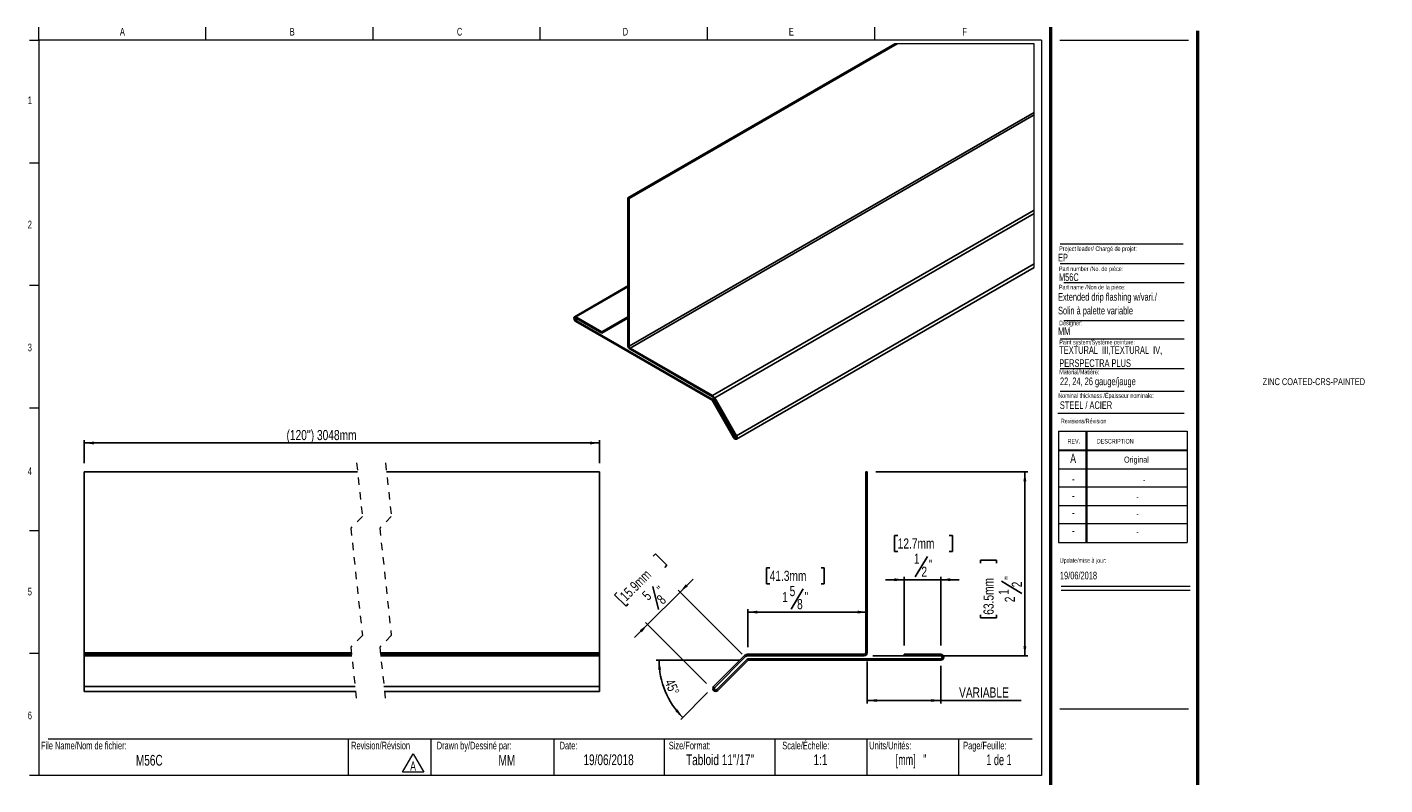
# Model space of a CAD drawing. Header units: inches. Extents: x 0.5 to 18.9, y 0.4 to 10.7.
import ezdxf

# ---------------------------------------------------------------- set-up
doc = ezdxf.new("R2010")
doc.units = ezdxf.units.IN
doc.header["$MEASUREMENT"] = 0
doc.linetypes.add('HIDDEN', pattern=[0.075, 0.05, -0.025])
doc.layers.add('FORMAT', color=7, linetype='Continuous')
doc.styles.add('SLDTEXTSTYLE0', font='TXT', dxfattribs={"width": 0.7})
doc.styles.add('SLDTEXTSTYLE1', font='TXT', dxfattribs={"width": 0.633333})
doc.styles.add('SLDTEXTSTYLE2', font='TXT', dxfattribs={"width": 0.625})
doc.styles.add('SLDTEXTSTYLE3', font='TXT', dxfattribs={"width": 0.75})
doc.dimstyles.new('SLDDIMSTYLE0', dxfattribs={"dimtxt": 0.137795, "dimasz": 0.13, "dimexe": 0, "dimexo": 0.0625, "dimgap": 0.034449, "dimtad": 1, "dimdec": 6, "dimrnd": 1e-09, "dimzin": 12, "dimdsep": 46, "dimlunit": 5, "dimtxsty": 'SLDTEXTSTYLE3', "dimsah": 1, "dimcen": 0.09, "dimadec": 0, "dimazin": 3, "dimtfac": 1, "dimtdec": 1, "dimtmove": 0, "dimatfit": 0, "dimfxl": 1, "dimfrac": 2, "dimtolj": 1, "dimtzin": 12, "dimarcsym": 0})
doc.dimstyles.new('SLDDIMSTYLE1', dxfattribs={"dimtxt": 0.137795, "dimasz": 0.13, "dimexe": 0, "dimexo": 0.0625, "dimgap": 0.034449, "dimtad": 1, "dimdec": 6, "dimrnd": 1e-09, "dimzin": 12, "dimdsep": 46, "dimlunit": 5, "dimtxsty": 'SLDTEXTSTYLE3', "dimsah": 1, "dimcen": 0.09, "dimadec": 0, "dimazin": 3, "dimtfac": 1, "dimtdec": 4, "dimtofl": 0, "dimtmove": 0, "dimatfit": 3, "dimfxl": 1, "dimfrac": 2, "dimtolj": 1, "dimtzin": 12, "dimarcsym": 0})
doc.dimstyles.new('SLDDIMSTYLE2', dxfattribs={"dimtxt": 0.137795, "dimasz": 0.13, "dimexe": 0, "dimexo": 0.0625, "dimgap": 0.034449, "dimtad": 1, "dimdec": 4, "dimzin": 12, "dimdsep": 46, "dimlunit": 5, "dimtxsty": 'SLDTEXTSTYLE3', "dimsah": 1, "dimcen": 0.09, "dimazin": 3, "dimtfac": 1, "dimtofl": 0, "dimtmove": 0, "dimatfit": 3, "dimfxl": 1, "dimfrac": 2, "dimtolj": 1, "dimtzin": 12, "dimarcsym": 0})
doc.dimstyles.new('SLDDIMSTYLE3', dxfattribs={"dimtxt": 0.137795, "dimasz": 0.13, "dimexe": 0, "dimexo": 0.0625, "dimgap": 0.034449, "dimtad": 1, "dimdec": 4, "dimrnd": 1e-09, "dimzin": 12, "dimdsep": 46, "dimlunit": 5, "dimtxsty": 'SLDTEXTSTYLE3', "dimsah": 1, "dimcen": 0.09, "dimadec": 0, "dimazin": 3, "dimtfac": 1, "dimtdec": 4, "dimtofl": 0, "dimtmove": 0, "dimatfit": 3, "dimfxl": 1, "dimfrac": 2, "dimtolj": 1, "dimtzin": 12, "dimarcsym": 0})
doc.dimstyles.new('SLDDIMSTYLE4', dxfattribs={"dimtxt": 0.137795, "dimasz": 0.13, "dimexe": 0, "dimexo": 0.0625, "dimgap": 0.034449, "dimtad": 1, "dimdec": 6, "dimrnd": 1e-09, "dimzin": 12, "dimdsep": 46, "dimlunit": 5, "dimtxsty": 'SLDTEXTSTYLE3', "dimsah": 1, "dimcen": 0.09, "dimadec": 0, "dimazin": 3, "dimtfac": 1, "dimtdec": 4, "dimtmove": 0, "dimatfit": 0, "dimfxl": 1, "dimfrac": 2, "dimtolj": 1, "dimtzin": 12, "dimarcsym": 0})

# ---------------------------------------------------------------- blocks, each defined once
blk = doc.blocks.new('SW_NOTE_0')
at = {"color": 0, "linetype": 'Continuous', "lineweight": 0}
for p, q in [((-0.096, 0.015), (0.049, 0.266)), ((0.049, 0.266), (0.194, 0.015)), ((0.194, 0.015), (-0.096, 0.015))]:
    blk.add_line(p, q, dxfattribs=at)
at = {"color": 0, "linetype": 'Continuous', "lineweight": 0, "insert": (0.049, 0.161), "char_height": 0.125, "attachment_point": 2, "style": 'SLDTEXTSTYLE0'}
blk.add_mtext('A', dxfattribs=at)
blk = doc.blocks.new('SW_NOTE_1')
at = {"layer": 'FORMAT', "color": 0, "char_height": 0.10417, "attachment_point": 1, "style": 'SLDTEXTSTYLE0'}
for s, insert in [('TEXTURAL  III,TEXTURAL  IV,', (0, 0.134)), ('PERSPECTRA PLUS', (0, -0.044))]:
    blk.add_mtext(s, dxfattribs=dict(at, insert=insert))
blk = doc.blocks.new('_D')
at = {"layer": 'FORMAT'}
for p, q in [((8.976, 3.502), (9.006, 3.532)), ((9.006, 3.532), (9.161, 3.377)), ((9.161, 3.377), (9.131, 3.348)), ((9.34, 3.013), (9.517, 3.19)), ((8.481, 3.007), (8.451, 2.977)), ((8.451, 2.977), (8.606, 2.822)), ((9.34, 3.013), (8.898, 2.572)), ((8.97, 3.09), (9.048, 2.778)), ((10.183, 2.17), (9.313, 3.041)), ((8.606, 2.822), (8.636, 2.852)), ((9.699, 1.771), (8.871, 2.599)), ((8.898, 2.572), (8.722, 2.395))]:
    blk.add_line(p, q, dxfattribs=at)
for points in [[(9.34, 3.013), (9.446, 3.091), (9.418, 3.12)], [(8.898, 2.572), (8.792, 2.494), (8.821, 2.465)]]:
    blk.add_solid(points, dxfattribs=at)
at = {"layer": 'FORMAT', "attachment_point": 1, "rotation": 45, "style": 'SLDTEXTSTYLE3'}
for s, insert, char_height in [('15.9mm', (8.51, 2.978), 0.1378), ('5', (8.811, 2.988), 0.138), ('"', (9.012, 3.075), 0.138), ('8', (9.009, 2.934), 0.138)]:
    blk.add_mtext(s, dxfattribs=dict(at, insert=insert, char_height=char_height))
blk = doc.blocks.new('_D_1')
at = {"layer": 'FORMAT'}
for p, q in [((12.002, 4.647), (14.065, 4.647)), ((14.026, 4.647), (14.026, 2.147)), ((13.423, 3.406), (13.423, 3.448)), ((13.423, 3.448), (13.642, 3.448)), ((13.642, 3.448), (13.642, 3.406)), ((13.71, 3.161), (13.986, 2.995)), ((13.423, 2.705), (13.423, 2.663)), ((13.423, 2.663), (13.642, 2.663)), ((13.642, 2.663), (13.642, 2.705)), ((11.962, 2.147), (14.065, 2.147))]:
    blk.add_line(p, q, dxfattribs=at)
for points in [[(14.026, 4.647), (14.006, 4.517), (14.046, 4.517)], [(14.026, 2.147), (14.046, 2.277), (14.006, 2.277)]]:
    blk.add_solid(points, dxfattribs=at)
at = {"layer": 'FORMAT', "attachment_point": 1, "rotation": 90, "style": 'SLDTEXTSTYLE3'}
for s, insert, char_height in [('63.5mm', (13.464, 2.705), 0.1378), ('"', (13.751, 3.18), 0.138), ('2', (13.848, 3.078), 0.138), ('1', (13.67, 2.976), 0.138), ('2', (13.753, 2.875), 0.138)]:
    blk.add_mtext(s, dxfattribs=dict(at, insert=insert, char_height=char_height))
blk = doc.blocks.new('_D_2')
at = {"layer": 'FORMAT'}
for p, q in [((10.558, 3.344), (10.516, 3.344)), ((10.516, 3.344), (10.516, 3.125)), ((11.258, 3.344), (11.3, 3.344)), ((11.3, 3.344), (11.3, 3.125)), ((10.516, 3.125), (10.558, 3.125)), ((11.013, 3.057), (10.848, 2.781)), ((11.3, 3.125), (11.258, 3.125)), ((10.259, 2.265), (10.259, 2.78)), ((11.884, 2.741), (10.259, 2.741))]:
    blk.add_line(p, q, dxfattribs=at)
for points in [[(10.259, 2.741), (10.389, 2.721), (10.389, 2.761)], [(11.884, 2.741), (11.754, 2.761), (11.754, 2.721)]]:
    blk.add_solid(points, dxfattribs=at)
at = {"layer": 'FORMAT', "attachment_point": 1, "style": 'SLDTEXTSTYLE3'}
for s, insert, char_height in [('41.3mm', (10.558, 3.303), 0.1378), ('1', (10.727, 3.014), 0.138), ('5', (10.829, 3.096), 0.138), ('"', (11.032, 3.016), 0.138), ('8', (10.93, 2.918), 0.138)]:
    blk.add_mtext(s, dxfattribs=dict(at, insert=insert, char_height=char_height))
blk = doc.blocks.new('_D_3')
at = {"layer": 'FORMAT'}
for p, q in [((10.149, 2.087), (9.015, 2.087)), ((9.713, 1.646), (9.349, 1.282))]:
    blk.add_line(p, q, dxfattribs=at)
blk.add_arc((10.154, 2.087), 1.099, 180, 225, dxfattribs=at)
for points in [[(9.054, 2.087), (9.042, 1.956), (9.082, 1.958)], [(9.376, 1.31), (9.305, 1.42), (9.275, 1.393)]]:
    blk.add_solid(points, dxfattribs=at)
at = {"layer": 'FORMAT', "insert": (9.253, 1.846), "char_height": 0.1378, "attachment_point": 1, "rotation": 293.539, "style": 'SLDTEXTSTYLE3'}
blk.add_mtext('45°', dxfattribs=at)
blk = doc.blocks.new('_D_4')
at = {"layer": 'FORMAT'}
for p, q in [((11.884, 2.068), (11.884, 1.5)), ((12.884, 2.009), (12.884, 1.5)), ((12.884, 1.539), (11.884, 1.539)), ((12.884, 1.539), (13.975, 1.539))]:
    blk.add_line(p, q, dxfattribs=at)
for points in [[(11.884, 1.539), (12.014, 1.519), (12.014, 1.559)], [(12.884, 1.539), (12.754, 1.559), (12.754, 1.519)]]:
    blk.add_solid(points, dxfattribs=at)
at = {"layer": 'FORMAT', "insert": (13.132, 1.717), "char_height": 0.1378, "attachment_point": 1, "style": 'SLDTEXTSTYLE3'}
blk.add_mtext('VARIABLE', dxfattribs=at)
blk = doc.blocks.new('_D_5')
at = {"layer": 'FORMAT'}
for p, q in [((12.298, 3.784), (12.256, 3.784)), ((12.256, 3.784), (12.256, 3.565)), ((12.999, 3.784), (13.041, 3.784)), ((13.041, 3.784), (13.041, 3.565)), ((12.256, 3.565), (12.298, 3.565)), ((13.041, 3.565), (12.999, 3.565)), ((12.703, 3.497), (12.537, 3.221)), ((12.384, 3.181), (12.134, 3.181)), ((12.384, 2.285), (12.384, 3.22)), ((12.884, 3.181), (12.384, 3.181)), ((12.884, 2.285), (12.884, 3.22)), ((12.884, 3.181), (13.134, 3.181))]:
    blk.add_line(p, q, dxfattribs=at)
for points in [[(12.384, 3.181), (12.254, 3.201), (12.254, 3.161)], [(12.884, 3.181), (13.014, 3.161), (13.014, 3.201)]]:
    blk.add_solid(points, dxfattribs=at)
at = {"layer": 'FORMAT', "attachment_point": 1, "style": 'SLDTEXTSTYLE3'}
for s, insert, char_height in [('12.7mm', (12.298, 3.743), 0.1378), ('1', (12.518, 3.537), 0.138), ('2', (12.62, 3.359), 0.138), ('"', (12.722, 3.456), 0.138)]:
    blk.add_mtext(s, dxfattribs=dict(at, insert=insert, char_height=char_height))
blk = doc.blocks.new('_D_6')
at = {"layer": 'FORMAT'}
for p, q in [((1.244, 4.764), (1.244, 5.079)), ((1.244, 5.04), (8.246, 5.04)), ((8.246, 4.764), (8.246, 5.079))]:
    blk.add_line(p, q, dxfattribs=at)
for points in [[(1.244, 5.04), (1.374, 5.02), (1.374, 5.06)], [(8.246, 5.04), (8.116, 5.06), (8.116, 5.02)]]:
    blk.add_solid(points, dxfattribs=at)
at = {"layer": 'FORMAT', "insert": (3.992, 5.217), "char_height": 0.1378, "attachment_point": 1, "style": 'SLDTEXTSTYLE3'}
blk.add_mtext("(120'') 3048mm", dxfattribs=at)

msp = doc.modelspace()

# ---------------------------------------------------------------- linework, layer by layer
at = {"color": 7, "linetype": 'Continuous', "lineweight": 18}
for p, q in [((0.6262516, 10.5170732), (0.6262516, 10.6939449)), ((2.8970849, 10.5170732), (2.8970849, 10.6939449)), ((5.1679183, 10.5170732), (5.1679183, 10.6939449)), ((7.4387516, 10.5170732), (7.4387516, 10.6939449)), ((9.7095849, 10.6939449), (9.7095849, 10.5170732)), ((11.9804183, 10.6939449), (11.9804183, 10.5170732)), ((0.5012516, 10.5170732), (0.6262516, 10.5170732)), ((14.2512516, 10.5170732), (0.6262516, 10.5170732)), ((0.6262516, 10.5170732), (0.6262516, 0.5170732)), ((14.2512516, 10.5170732), (14.2512516, 0.5170732)), ((14.5012516, 10.5170732), (16.2512516, 10.5170732)), ((0.5012516, 8.8504065), (0.6262516, 8.8504065)), ((14.5052809, 7.4796461), (16.192868, 7.4796461)), ((14.5578273, 7.2228331), (16.192868, 7.2228331)), ((0.5012516, 7.1837398), (0.6262516, 7.1837398)), ((14.5578273, 6.7072972), (16.192868, 6.7072972)), ((14.5052809, 6.4574028), (16.192868, 6.4574028)), ((14.5052809, 6.0531641), (16.192868, 6.0531641)), ((14.5052809, 5.7453132), (16.192868, 5.7453132)), ((0.5012516, 5.5170732), (0.6262516, 5.5170732)), ((14.4754278, 5.446808), (16.192868, 5.446808)), ((14.4811999, 5.1987495), (16.2311999, 5.1987495)), ((14.4811999, 5.1987495), (14.4811999, 3.6887495)), ((14.8561999, 5.1987495), (14.8561999, 3.6887495)), ((14.8661999, 5.1987495), (14.8661999, 3.6887495)), ((16.2311999, 5.1987495), (16.2311999, 3.6887495)), ((14.4811999, 4.9487495), (16.2311999, 4.9487495)), ((14.4811999, 4.9387495), (16.2311999, 4.9387495)), ((14.4811999, 4.6887495), (16.2311999, 4.6887495)), ((16.2311999, 4.4387495), (14.4811999, 4.4387495)), ((14.4811999, 4.1887495), (16.2311999, 4.1887495)), ((16.2311999, 3.9387495), (14.4811999, 3.9387495)), ((0.5012516, 3.8504065), (0.6262516, 3.8504065)), ((14.4811999, 3.6887495), (16.2311999, 3.6887495)), ((14.5215385, 3.094666), (16.2715385, 3.094666)), ((14.5215385, 3.0386495), (16.2715385, 3.0386495)), ((0.5012516, 2.1837398), (0.6262516, 2.1837398)), ((0.7512516, 1.0170732), (14.1262516, 1.0170732)), ((4.8316802, 1.0170732), (4.8316802, 0.5170732)), ((5.9539324, 1.0170732), (5.9539324, 0.5170732)), ((7.6262516, 1.0170732), (7.6262516, 0.5170732)), ((9.1262516, 1.0170732), (9.1262516, 0.5170732)), ((10.6262516, 1.0170732), (10.6262516, 0.5170732)), ((11.8762516, 1.0170732), (11.8762516, 0.5170732)), ((13.1262516, 1.0170732), (13.1262516, 0.5170732)), ((0.6262516, 0.5170732), (0.5012516, 0.5170732)), ((14.2512516, 0.5170732), (0.6262516, 0.5170732))]:
    msp.add_line(p, q, dxfattribs=at)
at = {"color": 7, "linetype": 'Continuous', "lineweight": 50}
for p, q in [((14.3762516, 10.6939449), (14.3762516, 0.3920732)), ((16.3762516, 0.3920732), (16.3762516, 10.6420732))]:
    msp.add_line(p, q, dxfattribs=at)
at = {"color": 7, "linetype": 'Continuous', "lineweight": 25}
for p, q in [((8.6322613, 8.3720478), (12.2610085, 10.46688)), ((8.6464021, 8.3638838), (12.2892925, 10.46688)), ((8.6464021, 6.3546793), (14.1536507, 9.5339465)), ((8.6600995, 6.3309559), (14.1536507, 9.5023161)), ((8.6322613, 8.3720478), (8.6322613, 6.3628433)), ((8.6322613, 8.3720478), (8.6464021, 8.3638838)), ((8.6464021, 8.3638838), (8.6464021, 6.3546793)), ((9.7813098, 5.6836953), (14.1536507, 8.2077947)), ((9.8113092, 5.6520274), (14.1536507, 8.1588075)), ((10.1079503, 5.1382283), (14.1536507, 7.4737612)), ((10.1079503, 5.092037), (14.1536507, 7.4275699)), ((8.6322613, 7.1769606), (7.905155, 6.7572113)), ((7.9251531, 6.7552307), (8.2787072, 6.5511294)), ((7.9251531, 6.7389005), (8.2787072, 6.534798)), ((9.7754502, 5.6380848), (7.9251531, 6.7062388)), ((9.7754502, 5.6217534), (7.9251531, 6.6899073)), ((8.2787072, 6.5511294), (8.6322613, 6.7552307)), ((8.2787072, 6.534798), (8.6322613, 6.7389005)), ((8.2787072, 6.5511294), (8.2787072, 6.534798)), ((8.6600995, 6.3309559), (9.7813098, 5.6836953)), ((8.6600995, 6.3146245), (9.7813098, 5.667365)), ((10.0679518, 5.1151291), (9.7754502, 5.6217534)), ((10.0779508, 5.1209042), (9.7854516, 5.6275284)), ((9.8013078, 5.6462523), (10.0979512, 5.1324532)), ((9.8113092, 5.6520274), (10.1079503, 5.1382283)), ((1.2436836, 4.645988), (4.9572079, 4.645988)), ((1.2436836, 4.645988), (1.2436836, 2.1853581)), ((5.3509083, 4.645988), (8.2463236, 4.645988)), ((8.2463236, 4.645988), (8.2463236, 2.1853581)), ((11.8836576, 4.6469272), (11.8636576, 4.6469272)), ((11.8636576, 4.6469272), (11.8636576, 2.1862972)), ((11.8836576, 4.6469272), (11.8836576, 2.1862972)), ((1.2436836, 2.1853581), (4.8736534, 2.1853581)), ((1.2436836, 2.1853581), (1.2436836, 2.1659881)), ((1.2436836, 2.1659881), (4.8757419, 2.1659881)), ((1.2436836, 2.1659881), (1.2436836, 2.1484144)), ((1.2436836, 2.1484144), (4.8776357, 2.1484144)), ((1.2436836, 2.1484144), (1.2436836, 1.7288992)), ((5.2673539, 2.1853581), (8.2463236, 2.1853581)), ((5.2694424, 2.1659881), (8.2463236, 2.1659881)), ((5.2713385, 2.1484144), (8.2463236, 2.1484144)), ((8.2463236, 2.1853581), (8.2463236, 2.1659881)), ((8.2463236, 2.1659881), (8.2463236, 2.1484144)), ((8.2463236, 2.1484144), (8.2463236, 1.7288992)), ((10.2162311, 2.1493536), (9.7967158, 1.7298382)), ((10.2303733, 2.1352114), (9.810858, 1.7156961)), ((9.8391422, 1.6874118), (10.2527997, 2.1010693)), ((9.8532844, 1.6732697), (10.2669418, 2.0869272)), ((11.8442875, 2.1669272), (10.2586576, 2.1669272)), ((11.8442875, 2.1469272), (10.2586576, 2.1469272)), ((10.2669418, 2.1069272), (12.8836576, 2.1069272)), ((10.2669418, 2.0869272), (12.8836576, 2.0869272)), ((12.8836576, 2.1669272), (12.3836576, 2.1669272)), ((12.3836576, 2.1669272), (12.3836576, 2.1469272)), ((12.8836576, 2.1469272), (12.3836576, 2.1469272)), ((1.2436836, 1.7288992), (1.2436836, 1.6606149)), ((1.2436836, 1.7288992), (4.9228812, 1.7288992)), ((1.2436836, 1.6606149), (4.930245, 1.6606149)), ((5.3165817, 1.7288992), (8.2463236, 1.7288992)), ((5.3239454, 1.6606149), (8.2463236, 1.6606149)), ((8.2463236, 1.7288992), (8.2463236, 1.6606149))]:
    msp.add_line(p, q, dxfattribs=at)
at = {"color": 8, "linetype": 'Continuous', "lineweight": 25}
for p, q in [((7.9251531, 6.7552307), (8.6322613, 7.1634345)), ((7.9251531, 6.7062388), (7.9534418, 6.722569)), ((9.7754502, 5.6380848), (9.7981657, 5.6511978)), ((9.7854516, 5.6275284), (9.805452, 5.6390751)), ((10.0779508, 5.1209042), (10.0979536, 5.1324509))]:
    msp.add_line(p, q, dxfattribs=at)
at = {"color": 7, "linetype": 'HIDDEN', "lineweight": 18}
for p, q in [((4.9437258, 4.770988), (5.022466, 4.0408849)), ((5.3374266, 4.770988), (5.4161668, 4.0408849)), ((5.022466, 4.0408849), (4.8649857, 3.8834046)), ((4.8649857, 3.8834046), (5.022466, 2.4231983)), ((5.4161668, 4.0408849), (5.2586865, 3.8834046)), ((5.2586865, 3.8834046), (5.4161668, 2.4231983)), ((5.022466, 2.4231983), (4.8649857, 2.265718)), ((5.4161668, 2.4231983), (5.2586865, 2.265718)), ((4.8649857, 2.265718), (4.9437258, 1.5356148)), ((5.2586865, 2.265718), (5.3374266, 1.5356148))]:
    msp.add_line(p, q, dxfattribs=at)
at = {"color": 7, "linetype": 'Continuous', "lineweight": 18, "flags": 128}
msp.add_lwpolyline([(14.1536507, 7.4275699), (14.1536507, 7.4737612), (14.1536507, 8.1588075), (14.1536507, 8.2077947), (14.1536507, 9.5023161), (14.1536507, 9.5339465), (14.1536507, 10.46688), (12.2892925, 10.46688), (12.2610085, 10.46688)], dxfattribs=at)
at = {"color": 7, "linetype": 'Continuous', "lineweight": 25, "flags": 128}
for points in [[(7.9251531, 6.6899073), (7.9143304, 6.6986427), (7.9051527, 6.71102), (7.8990233, 6.725155), (7.896869, 6.7388969), (7.8990233, 6.7501538), (7.9051527, 6.7572101), (7.9143304, 6.7589936), (7.9251531, 6.7552307)], [(7.9251531, 6.7062388), (7.9197417, 6.7106059), (7.9151541, 6.7167951), (7.912087, 6.723862), (7.9110122, 6.730733), (7.912087, 6.7363614), (7.9151541, 6.7398896), (7.9197417, 6.7407813), (7.9251531, 6.7389005)], [(10.1079503, 5.1382283), (10.114082, 5.1240921), (10.1162363, 5.1103502), (10.114082, 5.0990946), (10.1079503, 5.092037), (10.0987749, 5.0902548), (10.0879499, 5.0940164), (10.0771272, 5.1027518), (10.0679518, 5.1151291)], [(10.0979512, 5.1324532), (10.101016, 5.1253851), (10.1020931, 5.1185142), (10.101016, 5.1128858), (10.0979512, 5.1093576), (10.0933636, 5.1084659), (10.0879499, 5.1103479), (10.0825385, 5.114715), (10.0779508, 5.1209042)]]:
    msp.add_lwpolyline(points, dxfattribs=at)
at = {"color": 7, "linetype": 'Continuous', "lineweight": 25}
for centre, radius, start, end in [((8.6927031, 6.3655929), 0.0605043, 182.6047, 237.39365485), ((8.676136, 6.356031), 0.0297646, 182.60290214, 237.39945654), ((9.7601731, 5.6135949), 0.0288642, 28.86363062, 58.04358667), ((9.7354782, 5.610235), 0.0865849, 28.86026477, 58.04012235), ((9.7507675, 5.6184077), 0.0577031, 28.85201579, 58.04177619), ((10.2586576, 2.1069272), 0.06, 90, 135), ((10.2586576, 2.1069272), 0.04, 90, 135), ((10.2669418, 2.0869272), 0.02, 90, 135), ((11.8442875, 2.1862972), 0.0393701, 270, 0), ((11.8442875, 2.1862972), 0.0193701, 270, 0), ((12.8836576, 2.1269272), 0.04, 270, 90), ((12.8836576, 2.1269272), 0.02, 270, 90), ((9.8250001, 1.701554), 0.04, 135, 315), ((9.8250001, 1.701554), 0.02, 135, 315)]:
    msp.add_arc(centre, radius, start, end, dxfattribs=at)
at = {"layer": 'FORMAT', "color": 250, "lineweight": 18, "true_color": 0x454545}
msp.add_line((14.5052809, 7.7477891), (16.1756542, 7.7477891), dxfattribs=at)
at = {"layer": 'FORMAT', "lineweight": 18}
for p, q in [((9.7967158, 1.6732697), (9.7821101, 1.6878754)), ((14.5012516, 1.4265536), (16.2512516, 1.4265536))]:
    msp.add_line(p, q, dxfattribs=at)

# ---------------------------------------------------------------- block references
at = {"color": 7, "linetype": 'Continuous', "lineweight": 0}
msp.add_blockref('SW_NOTE_0', (5.6629239, 0.5500403), dxfattribs=at)
at = {"layer": 'FORMAT'}
msp.add_blockref('SW_NOTE_1', (14.4936793, 6.2219515), dxfattribs=at)

# ---------------------------------------------------------------- texts
at = {"color": 7, "linetype": 'Continuous', "lineweight": 0}
for s, insert, char_height, attachment_point, style in [('A', (1.7614258, 10.6839024), 0.1041667, 2, 'SLDTEXTSTYLE0'), ('B', (4.0695891, 10.6839024), 0.1041667, 2, 'SLDTEXTSTYLE0'), ('C', (6.3441318, 10.6839024), 0.1041667, 2, 'SLDTEXTSTYLE0'), ('D', (8.5974733, 10.6839024), 0.1041667, 2, 'SLDTEXTSTYLE0'), ('E', (10.8526565, 10.6839024), 0.1041667, 2, 'SLDTEXTSTYLE0'), ('F', (13.2074254, 10.6839024), 0.1041667, 2, 'SLDTEXTSTYLE0'), ('1', (0.5037246, 9.7518248), 0.1041667, 2, 'SLDTEXTSTYLE0'), ('2', (0.5037246, 8.0618626), 0.1041667, 2, 'SLDTEXTSTYLE0'), ('EP', (14.4770103, 7.6126145), 0.10416667, 1, 'SLDTEXTSTYLE0'), ('Project leader/ Chargé de projet:', (14.4927736, 7.7128037), 0.0625, 1, 'SLDTEXTSTYLE0'), ('Part number /No. de pièce:', (14.4892638, 7.4395042), 0.0625, 1, 'SLDTEXTSTYLE0'), ('M56C', (14.4892638, 7.3462932), 0.10416667, 1, 'SLDTEXTSTYLE0'), ('Designer:', (14.4927736, 6.7027068), 0.0625, 1, 'SLDTEXTSTYLE0'), ('MM', (14.4770103, 6.6115619), 0.10416667, 1, 'SLDTEXTSTYLE0'), ('3', (0.5037246, 6.3910002), 0.1041667, 2, 'SLDTEXTSTYLE0'), ('Paint system/Système peinture:', (14.4936793, 6.4423393), 0.0625, 1, 'SLDTEXTSTYLE0'), ('ZINC COATED-CRS-PAINTED', (17.2579034, 5.920721), 0.09375, 1, 'SLDTEXTSTYLE0'), ('Nominal thickness /Épaisseur nominale:', (14.4802784, 5.7152135), 0.0625, 1, 'SLDTEXTSTYLE0'), ('STEEL / ACIER', (14.5019361, 5.6065758), 0.104166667, 1, 'SLDTEXTSTYLE0'), ('Revisions/Révision', (14.5156012, 5.3694188), 0.0625, 1, 'SLDTEXTSTYLE0'), ('REV.', (14.6062312, 5.0951297), 0.0625, 1, 'SLDTEXTSTYLE0'), ('DESCRIPTION', (15.0041424, 5.0951297), 0.0625, 1, 'SLDTEXTSTYLE0'), ('A', (14.6820414, 4.8942809), 0.125, 2, 'SLDTEXTSTYLE0'), ('Original', (15.5419694, 4.8554617), 0.08333333, 2, 'SLDTEXTSTYLE0'), ('4', (0.5037246, 4.7085424), 0.1041667, 2, 'SLDTEXTSTYLE0'), ('-', (14.6833579, 4.6174037), 0.125, 2, 'SLDTEXTSTYLE0'), ('-', (15.6471739, 4.5785845), 0.0833333, 2, 'SLDTEXTSTYLE0'), ('-', (14.6833579, 4.3881653), 0.125, 2, 'SLDTEXTSTYLE0'), ('-', (15.5556728, 4.3493461), 0.0833333, 2, 'SLDTEXTSTYLE0'), ('-', (14.6833579, 4.1569001), 0.125, 2, 'SLDTEXTSTYLE0'), ('-', (15.5556728, 4.118081), 0.0833333, 2, 'SLDTEXTSTYLE0'), ('-', (14.6833579, 3.9142956), 0.125, 2, 'SLDTEXTSTYLE0'), ('-', (15.5556728, 3.8754764), 0.0833333, 2, 'SLDTEXTSTYLE0'), ('Update/mise à jour:', (14.5009021, 3.4746831), 0.0625, 1, 'SLDTEXTSTYLE0'), ('19/06/2018', (14.5029298, 3.2903145), 0.10416667, 1, 'SLDTEXTSTYLE0'), ('5', (0.5037246, 3.0715769), 0.1041667, 2, 'SLDTEXTSTYLE0'), ('6', (0.5037246, 1.3878409), 0.1041667, 2, 'SLDTEXTSTYLE0'), ('File Name/Nom de fichier:', (0.6549319, 0.9786785), 0.104166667, 1, 'SLDTEXTSTYLE0'), ('Revision/Révision', (4.8700984, 0.9786785), 0.104166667, 1, 'SLDTEXTSTYLE0'), ('Drawn by/Dessiné par:', (6.0332993, 0.9786785), 0.104166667, 1, 'SLDTEXTSTYLE0'), ('Date:', (7.7035091, 0.9786785), 0.10416667, 1, 'SLDTEXTSTYLE0'), ('Size/Format:', (9.1875093, 0.9786785), 0.104166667, 1, 'SLDTEXTSTYLE0'), ('Scale/Échelle:', (10.7293877, 0.9786785), 0.104166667, 1, 'SLDTEXTSTYLE0'), ('Units/Unités:', (11.9111167, 0.9786785), 0.104166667, 1, 'SLDTEXTSTYLE0'), ('Page/Feuille:', (13.1879976, 0.9786785), 0.104166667, 1, 'SLDTEXTSTYLE0'), ('M56C', (2.1268626, 0.7993968), 0.14583333, 2, 'SLDTEXTSTYLE0'), ('MM', (6.9863934, 0.7993968), 0.14583333, 2, 'SLDTEXTSTYLE0'), ('19/06/2018', (8.3687858, 0.805962), 0.14583333, 2, 'SLDTEXTSTYLE0'), ('Tabloid 11"/17"', (9.8831067, 0.805962), 0.145833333, 2, 'SLDTEXTSTYLE0'), ('1:1', (11.2474421, 0.805962), 0.14583333, 2, 'SLDTEXTSTYLE0'), ('[mm]   "', (12.4789981, 0.805962), 0.14583333, 2, 'SLDTEXTSTYLE2'), ('1 de 1', (13.6742198, 0.805962), 0.14583333, 2, 'SLDTEXTSTYLE1')]:
    msp.add_mtext(s, dxfattribs=dict(at, insert=insert, char_height=char_height, attachment_point=attachment_point, style=style))
at = {"layer": 'FORMAT', "attachment_point": 1, "style": 'SLDTEXTSTYLE0'}
for s, insert, char_height in [('Part name /Non de la pièce:', (14.4892638, 7.1904184), 0.0625), ('Extended drip flashing w/vari./', (14.4770103, 7.0784856), 0.104166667), ('Solin à palette variable', (14.4770103, 6.8922265), 0.104166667), ('Material/Matière:', (14.4936793, 6.0368173), 0.0625), ('22, 24, 26 gauge/jauge', (14.503118, 5.9304258), 0.104166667)]:
    msp.add_mtext(s, dxfattribs=dict(at, insert=insert, char_height=char_height))

# ---------------------------------------------------------------- dimensions: what is measured, and where the dimension line sits
at = {"layer": 'FORMAT'}
dim = msp.add_linear_dim(base=(8.2463236, 5.0396888), p1=(1.2436836, 4.645988), p2=(8.2463236, 4.645988), angle=0, text="(120'') 3048mm", dimstyle='SLDDIMSTYLE3', dxfattribs=at)
dim.commit()
dim.dimension.update_dxf_attribs({"geometry": '_D_6', "text_midpoint": (4.6502256, 5.0396888), "dimtype": 160})
for base, p1, p2, angle, dimstyle, picture, middle in [((14.0260198, 2.1469272), (11.8836576, 4.6469272), (11.8442875, 2.1469272), 90, 'SLDDIMSTYLE1', '_D_1', (14.0260198, 3.0556474)), ((8.8984429, 2.5715426), (10.2669418, 2.0869272), (9.7821101, 1.6878754), 45, 'SLDDIMSTYLE0', '_D', (9.1550788, 2.8281785))]:
    dim = msp.add_linear_dim(base=base, p1=p1, p2=p2, angle=angle, dimstyle=dimstyle, dxfattribs=at)
    dim.commit()
    dim.dimension.update_dxf_attribs({"geometry": picture, "text_midpoint": middle, "dimtype": 160})
for base, p1, p2, dimstyle, picture, middle in [((12.3836576, 3.1809117), (12.8836576, 2.1669272), (12.3836576, 2.1669272), 'SLDDIMSTYLE4', '_D_5', (12.6484972, 3.1809117)), ((10.2586576, 2.7405978), (11.8836576, 2.1862972), (10.2586576, 2.1469272), 'SLDDIMSTYLE1', '_D_2', (10.9079492, 2.7405978))]:
    dim = msp.add_linear_dim(base=base, p1=p1, p2=p2, dimstyle=dimstyle, dxfattribs=at)
    dim.commit()
    dim.dimension.update_dxf_attribs({"geometry": picture, "text_midpoint": middle, "dimtype": 160})
dim = msp.add_angular_dim_2l(base=(9.1380904, 1.6662045), line1=((10.2162311, 2.1493536), (9.7967158, 1.7298382)), line2=((10.2669418, 2.0869272), (12.8836576, 2.0869272)), dimstyle='SLDDIMSTYLE2', dxfattribs=at)
dim.commit()
dim.dimension.update_dxf_attribs({"geometry": '_D_3', "text_midpoint": (9.1458864, 1.6478556), "dimtype": 162})
dim = msp.add_linear_dim(base=(11.8836576, 1.5394601), p1=(12.8836576, 2.1269272), p2=(11.8836576, 2.1862972), text='VARIABLE', dimstyle='SLDDIMSTYLE3', dxfattribs=at)
dim.commit()
dim.dimension.update_dxf_attribs({"geometry": '_D_4', "text_midpoint": (13.5535788, 1.5394601), "dimtype": 160})

doc.saveas('drawing.dxf')
